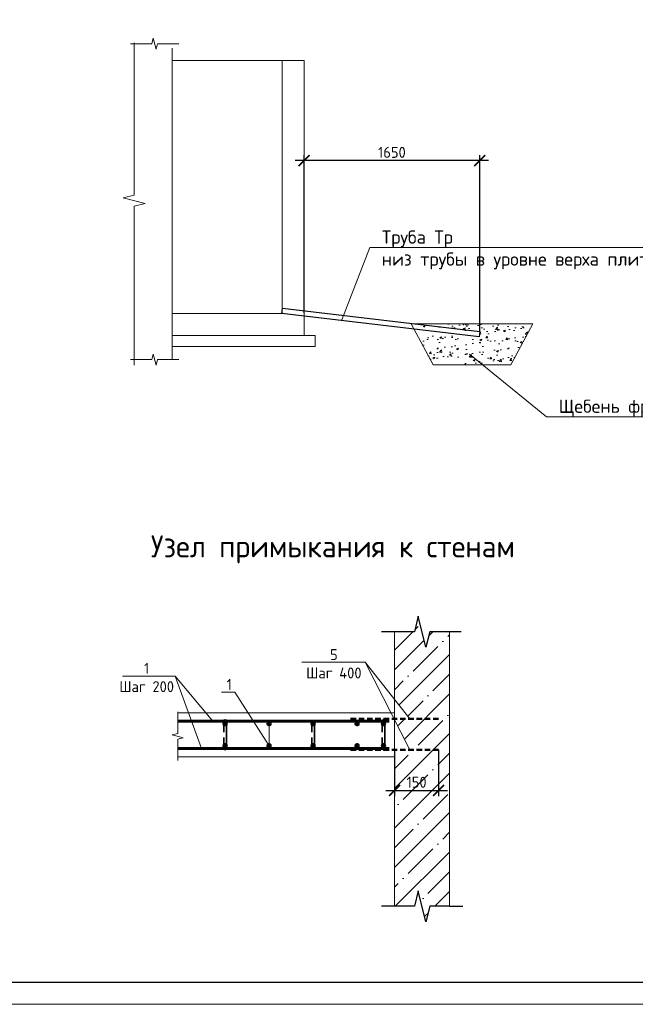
# Model space of a CAD drawing. Header units: millimetres. Extents: x 130535 to 1380046, y -231620 to 121434.
# Tile 6 of 135: x 366028 to 380020, y -184403 to -162029. Entities that reach past the tile are written whole.
import ezdxf
from ezdxf import colors
from ezdxf.entities.mleader import LeaderData, LeaderLine
from ezdxf.enums import TextEntityAlignment as Align
from ezdxf.math import Vec2, Vec3

# ---------------------------------------------------------------- set-up
doc = ezdxf.new("R2010")
doc.units = ezdxf.units.MM
doc.linetypes.add('DASHED2', pattern=[0.375, 0.25, -0.125])
doc.layers.get('DEFPOINTS').update_dxf_attribs({"lineweight": 0})
for name, color, linetype in [('ИЗМ', 7, 'Continuous'), ('Колонны', 7, 'Continuous'), ('ТОЛСТЫЕ_ОСНОВНЫЕ', 7, 'Continuous')]:
    doc.layers.add(name, color=color, linetype=linetype)
for name, color, linetype, lineweight in [('Основная 0.35', 7, 'Continuous', 35), ('Основная 0.60', 7, 'Continuous', 60), ('РАЗМЕРЫ', 7, 'Continuous', 9), ('Символы 0.20', 7, 'Continuous', 20), ('Тонкая', 7, 'Continuous', 20), ('Тонкая 0.20', 7, 'Continuous', 20), ('ТОНКИЕ', 7, 'Continuous', 9), ('штриховка', 7, 'Continuous', 18)]:
    doc.layers.add(name, color=color, linetype=linetype, lineweight=lineweight)
doc.styles.add('GOST-2.304_Type-B', font='GOST_Common.ttf')
doc.styles.add('ГОСТ', font='isocpeur.TTF')
doc.dimstyles.new('СПДС', dxfattribs={"dimscale": 100, "dimtxt": 2.5, "dimasz": 2.5, "dimexe": 1.25, "dimexo": 0, "dimtad": 1, "dimdec": 0, "dimtxsty": 'GOST-2.304_Type-B', "dimblk": 'ARCHTICK', "dimcen": 2.5, "dimdle": 2, "dimadec": 0, "dimazin": 2, "dimtfac": 0.75, "dimtdec": 0, "dimtmove": 1, "dimatfit": 3, "dimfxl": 1, "dimtolj": 1, "dimarcsym": 1})

# ---------------------------------------------------------------- blocks, each defined once
blk = doc.blocks.new('*U1422')
at = {"layer": 'ТОЛСТЫЕ_ОСНОВНЫЕ'}
blk.add_lwpolyline([(20, 5), (589, 5), (589, 415), (20, 415)], close=True, dxfattribs=at)
at = {"layer": 'ТОНКИЕ'}
blk.add_lwpolyline([(0, 0), (594, 0), (594, 420), (0, 420)], close=True, dxfattribs=at)
blk = doc.blocks.new('_ArchTick')
at = {"color": 0, "linetype": 'ByBlock', "const_width": 0.15}
blk.add_lwpolyline([(-0.5, -0.5), (0.5, 0.5)], dxfattribs=at)
blk = doc.blocks.new('*D718')
at = {"layer": 'DEFPOINTS', "color": 0, "linetype": 'Continuous', "lineweight": 0, "transparency": 16777216}
for p in [(372491, -165231), (372491, -168689), (376485, -169112)]:
    blk.add_point(p, dxfattribs=at)
at = {"layer": 'РАЗМЕРЫ', "color": 0, "linetype": 'Continuous', "lineweight": -2, "transparency": 16777216}
for p, q in [((372491, -168689), (372491, -165106)), ((376485, -169112), (376485, -165106)), ((376685, -165231), (372291, -165231))]:
    blk.add_line(p, q, dxfattribs=at)
at = {"layer": 'РАЗМЕРЫ', "color": 0, "linetype": 'Continuous', "lineweight": -2, "transparency": 16777216, "xscale": 250, "yscale": 250, "zscale": 250, "rotation": 180}
blk.add_blockref('_ArchTick', (372491, -165231), dxfattribs=at)
at = {"layer": 'РАЗМЕРЫ', "color": 0, "linetype": 'Continuous', "lineweight": -2, "transparency": 16777216, "xscale": 250, "yscale": 250, "zscale": 250}
blk.add_blockref('_ArchTick', (376485, -165231), dxfattribs=at)
at = {"layer": 'РАЗМЕРЫ', "color": 0, "linetype": 'Continuous', "lineweight": 0, "transparency": 16777216, "insert": (374488, -165043), "char_height": 250, "attachment_point": 5, "style": 'GOST-2.304_Type-B'}
blk.add_mtext('\\A1;1650', dxfattribs=at)
blk = doc.blocks.new('_None')
blk = doc.blocks.new('*D690')
at = {"layer": 'DEFPOINTS', "color": 0, "linetype": 'Continuous', "lineweight": 0, "transparency": 16777216}
for p in [(374548, -178618), (375548, -178618), (375548, -179545)]:
    blk.add_point(p, dxfattribs=at)
at = {"layer": 'РАЗМЕРЫ', "color": 0, "linetype": 'Continuous', "lineweight": -2, "transparency": 16777216}
for p, q in [((374548, -178618), (374548, -179670)), ((375548, -178618), (375548, -179670)), ((374348, -179545), (375748, -179545))]:
    blk.add_line(p, q, dxfattribs=at)
at = {"layer": 'РАЗМЕРЫ', "color": 0, "linetype": 'Continuous', "lineweight": -2, "transparency": 16777216, "xscale": 250, "yscale": 250, "zscale": 250, "rotation": 180}
blk.add_blockref('_ArchTick', (374548, -179545), dxfattribs=at)
at = {"layer": 'РАЗМЕРЫ', "color": 0, "linetype": 'Continuous', "lineweight": -2, "transparency": 16777216, "xscale": 250, "yscale": 250, "zscale": 250}
blk.add_blockref('_ArchTick', (375548, -179545), dxfattribs=at)
at = {"layer": 'РАЗМЕРЫ', "color": 0, "linetype": 'Continuous', "lineweight": 0, "transparency": 16777216, "insert": (375048, -179357), "char_height": 250, "attachment_point": 5, "style": 'GOST-2.304_Type-B'}
blk.add_mtext('\\A1;150', dxfattribs=at)

msp = doc.modelspace()

# ---------------------------------------------------------------- hatches: boundary and pattern name
at = {"layer": 'Колонны', "linetype": 'Continuous', "lineweight": 0}
h = msp.add_hatch(dxfattribs=at)
h.set_pattern_fill('AR-CONC', color=256, scale=2.5)
h.set_pattern_definition([(50, (671123.8, 350100.3), (455.46167, -39.84771), [47.625, -523.875]), (355, (671123.8, 350100.3), (-88.10855, 477.6421), [38.1, -419.10146]), (100.451445, (671161.75, 350096.97), (367.35312, 437.79438), [40.47502, -445.2256]), (46.1842, (671123.8, 350227.3), (677.6976, -105.1058), [71.4375, -785.8125]), (96.63556, (671180.27, 350218.5), (593.5103, 618.5653), [60.71256, -667.839]), (351.18415, (671123.8, 350227.3), (593.5103, 618.5653), [57.1499, -628.6493]), (21, (671187.3, 350195.54), (379.03598, -255.663), [47.625, -523.875]), (326, (671187.3, 350195.54), (154.50507, 460.4699), [38.1, -419.1]), (71.451445, (671218.9, 350174.23), (533.54105, 204.80692), [40.47502, -445.22484]), (37.5, (671123.79, 350100.29), (7.72151, 211.387597), [0, -414.02, 0, -425.45, 0, -420.6875]), (7.5, (671123.8, 350100.3), (167.04916, 250.45144), [0, -242.57, 0, -404.495, 0, -160.3375]), (327.5, (670982.19, 350100.29), (338.97649, -14.32186), [0, -158.75, 0, -495.3, 0, -657.225]), (317.5, (670918.7, 350100.3), (370.32295, 63.56623), [0, -206.375, 0, -328.93, 0, -466.725])])
h.paths.add_polyline_path([(375017.5, -169113.6), (376471.6, -169285.5), (376484.9, -169161.2), (374945.5, -168979.3), (374924.5, -168940.1), (377689.9, -168940.1), (377189.9, -169873.3), (375424.5, -169873.3)])
at = {"layer": 'штриховка', "linetype": 'Continuous', "lineweight": 0}
h = msp.add_hatch(dxfattribs=at)
h.set_pattern_fill('ANSI35', color=256, scale=100)
h.set_pattern_definition([(45, (-210767.5, -53578), (-449.0128, 449.0128), []), (45, (-210318.5, -53578), (-449.0128, 449.0128), [793.75, -158.75, 0, -158.75])])
h.paths.add_polyline_path([(374547.7, -178776.7), (374547.7, -178776.7), (374547.7, -178618.5), (374895.7, -178618.5), (374547.7, -177935.4), (374547.7, -177916), (374895.7, -177916), (374547.7, -177474.4), (374547.7, -175936.7), (374997.7, -175936.7), (375085.2, -175586.7), (375260.2, -176286.7), (375347.7, -175936.7), (375797.7, -175936.7), (375797.7, -182176.7), (375347.7, -182176.7), (375260.2, -182526.7), (375085.2, -181826.7), (374997.7, -182176.7), (374547.7, -182176.7)])

# ---------------------------------------------------------------- linework, layer by layer
at = {"color": 0, "linetype": 'ByBlock', "lineweight": -2}
for p, q in [((374547.7, -175936.7), (374247.7, -175936.7)), ((374997.7, -175936.7), (374547.7, -175936.7)), ((376059.1, -175936.7), (375347.7, -175936.7)), ((374547.7, -182176.7), (374247.7, -182176.7)), ((374997.7, -182176.7), (374547.7, -182176.7)), ((375797.7, -182176.7), (375347.7, -182176.7)), ((375797.7, -182176.7), (376097.7, -182176.7))]:
    msp.add_line(p, q, dxfattribs=at)
at = {"linetype": 'DASHED2', "lineweight": 50, "ltscale": 500}
for p, q in [((373547.7, -177916), (375547.7, -177916)), ((373547.7, -178618.5), (375547.7, -178618.5))]:
    msp.add_line(p, q, dxfattribs=at)
at = {"linetype": 'ByBlock', "lineweight": 20, "ltscale": 0.5}
msp.add_lwpolyline([(368628, -162554.3), (368628, -166016.8), (368378, -166079.3), (368878, -166204.3), (368628, -166266.8), (368628, -169879.3)], dxfattribs=at)
at = {"color": 0, "linetype": 'ByBlock', "lineweight": -2}
for points in [[(375347.7, -175936.7), (375260.2, -176286.7), (375085.2, -175586.7), (374997.7, -175936.7)], [(375347.7, -182176.7), (375260.2, -182526.7), (375085.2, -181826.7), (374997.7, -182176.7)]]:
    msp.add_lwpolyline(points, dxfattribs=at)
at = {"layer": 'ИЗМ', "linetype": 'Continuous', "lineweight": 30}
msp.add_lwpolyline([(371998.1, -168581.3), (376484.9, -169111.5), (376471.6, -169235.8), (371984.8, -168705.5), (371998.1, -168581.3)], dxfattribs=at)
at = {"layer": 'ИЗМ', "linetype": 'Continuous', "lineweight": 0}
msp.add_lwpolyline([(377689.9, -168940.1), (374924.5, -168940.1), (375424.5, -169873.3), (377189.9, -169873.3)], close=True, dxfattribs=at)
at = {"layer": 'Основная 0.35'}
for p, q in [((370667.7, -177966.7), (370667.7, -178216.7)), ((370727.7, -177966.7), (370727.7, -178586.7)), ((372667.7, -177966.7), (372667.7, -178216.7)), ((372727.7, -177966.7), (372727.7, -178586.7)), ((374267.7, -177966.7), (374267.7, -178216.7)), ((374327.7, -177966.7), (374327.7, -178586.7)), ((370667.7, -178586.7), (370667.7, -178336.7)), ((372667.7, -178586.7), (372667.7, -178336.7)), ((374267.7, -178586.7), (374267.7, -178336.7))]:
    msp.add_line(p, q, dxfattribs=at)
for centre, start, end in [((370697.7, -177966.7), 0, 180), ((374297.7, -177966.7), 0, 180), ((370697.7, -178586.7), 180, 0), ((374297.7, -178586.7), 180, 0)]:
    msp.add_arc(centre, 30, start, end, dxfattribs=at)
at = {"layer": 'Основная 0.60'}
for p, q in [((369620.3, -177966.7), (374422.7, -177966.7)), ((369620.3, -178586.7), (374422.7, -178586.7))]:
    msp.add_line(p, q, dxfattribs=at)
for centre in [(370697.7, -178026.7), (371697.7, -178026.7), (372697.7, -178026.7), (373697.7, -178026.7), (374297.7, -178026.7), (370697.7, -178526.7), (371697.7, -178526.7), (372697.7, -178526.7), (373697.7, -178526.7), (374297.7, -178526.7)]:
    msp.add_circle(centre, 30, dxfattribs=at)
at = {"layer": 'РАЗМЕРЫ', "linetype": 'Continuous', "lineweight": 0}
for p, q in [((373883.6, -176631.9), (374895.7, -178618.5)), ((369561.8, -176943), (370162.2, -178586.7))]:
    msp.add_line(p, q, dxfattribs=at)
at = {"layer": 'Символы 0.20'}
for points in [[(369561.8, -176943), (368367.1, -176943)], [(370420.8, -177966.7), (369561.8, -176943)]]:
    msp.add_lwpolyline(points, dxfattribs=at)
at = {"layer": 'Тонкая'}
for points in [[(368543.6, -162573.7), (368618.6, -162573.7), (369033.4, -162573.7), (369064.6, -162448.7), (369127.1, -162698.7), (369158.4, -162573.7), (369573.1, -162573.7), (369648.1, -162573.7)], [(368543.6, -169751.3), (368618.6, -169751.3), (369033.4, -169751.3), (369064.6, -169626.3), (369127.1, -169876.3), (369158.4, -169751.3), (369573.1, -169751.3), (369648.1, -169751.3)], [(369620.3, -178865), (369620.3, -178790), (369620.3, -178375.2), (369745.3, -178344), (369495.3, -178281.5), (369620.3, -178250.2), (369620.3, -177835.4), (369620.3, -177760.4)]]:
    msp.add_lwpolyline(points, dxfattribs=at)
at = {"layer": 'Тонкая 0.20'}
for p, q in [((369491.4, -162679.3), (369491.4, -169751.3)), ((371991.4, -162955.5), (369491.4, -162955.5)), ((371991.4, -162955.5), (372491.4, -162955.5)), ((371991.4, -168693), (371991.4, -162955.5)), ((372491.4, -162955.5), (372491.4, -168693)), ((371991.4, -168705.5), (371991.4, -165623.3)), ((372491.4, -165623.3), (372491.4, -169205.5)), ((369491.4, -168705.5), (371991.4, -168705.5)), ((372741.4, -169205.5), (369491.4, -169205.5)), ((372741.4, -169205.5), (372741.4, -169455.5)), ((372741.4, -169455.5), (369491.4, -169455.5))]:
    msp.add_line(p, q, dxfattribs=at)
at = {"layer": 'Тонкая 0.20', "ltscale": 6}
for p, q in [((374547.7, -182176.7), (374547.7, -175936.7)), ((375797.7, -175936.7), (375797.7, -182176.7))]:
    msp.add_line(p, q, dxfattribs=at)
at = {"layer": 'Тонкая 0.20'}
for points in [[(374547.7, -177776.7), (369620.3, -177776.7)], [(369620.3, -178776.7), (374547.7, -178776.7), (374547.7, -177776.7)]]:
    msp.add_lwpolyline(points, dxfattribs=at)

# ---------------------------------------------------------------- block references
at = {"xscale": 100, "yscale": 100, "zscale": 100}
msp.add_blockref('*U1422', (344595.6, -184403.1), dxfattribs=at)

# ---------------------------------------------------------------- texts
at = {"layer": 'Символы 0.20', "insert": (368914.7, -176643), "char_height": 250, "attachment_point": 2, "style": 'GOST-2.304_Type-B'}
msp.add_mtext('1\\PШаг 200', dxfattribs=at)
at = {"layer": 'ТОНКИЕ', "linetype": 'Continuous', "lineweight": 0, "style": 'GOST-2.304_Type-B'}
msp.add_text('Узел примыкания к стенам', height=500, dxfattribs=at).set_placement((373146.6, -173996.7), align=Align.MIDDLE_CENTER)

# ---------------------------------------------------------------- dimensions: what is measured, and where the dimension line sits
at = {"layer": 'РАЗМЕРЫ', "color": 3, "linetype": 'Continuous', "lineweight": 0}
dim = msp.add_linear_dim(base=(372491.4, -165230.9), p1=(376484.9, -169111.5), p2=(372491.4, -168689.2), angle=180, text='1650', dimstyle='СПДС', override={"dimlfac": 0.2}, dxfattribs=at)
dim.commit()
dim.dimension.update_dxf_attribs({"geometry": '*D718', "text_midpoint": (374488.1, -165043.4)})
at = {"layer": 'РАЗМЕРЫ', "linetype": 'Continuous', "lineweight": 0}
dim = msp.add_linear_dim(base=(375547.7, -179544.7), p1=(374547.7, -178618.5), p2=(375547.7, -178618.5), text='150', dimstyle='СПДС', dxfattribs=at)
dim.commit()
dim.dimension.update_dxf_attribs({"geometry": '*D690', "text_midpoint": (375047.7, -179357.2)})

# ---------------------------------------------------------------- leaders
at = {"layer": 'Символы 0.20', "ltscale": 100}
ml = msp.add_multileader_mtext('Standard', dxfattribs=at)
ml.set_content('Труба Тр\\Pниз трубы в уровне верха плиты', color=256, style='ГОСТ')
ml.set_leader_properties(color=256, linetype='ByLayer', lineweight=-1)
ml.set_arrow_properties(name='NONE')
ml.build(insert=Vec2(0, 0))
ml.multileader.update_dxf_attribs({"text_left_attachment_type": 6, "text_right_attachment_type": 6, "dogleg_length": 2.5, "arrow_head_size": 45, "scale": 100})
ctx = ml.context
ctx.base_point, ctx.scale, ctx.char_height, ctx.arrow_head_size, ctx.landing_gap_size, ctx.plane_origin = Vec3(374236, -167208.9), 100, 300, 45, 22.5, Vec3(368339.5, -170519.4)
ctx.left_attachment, ctx.right_attachment = 6, 6
notes = []
notes.append((ctx, [(1, (1, 1, 0), (373986, -167208.9), (1, 0), 250, [(0, [(373346.6, -168849.2)], 0, [])])]))
ctx.mtext.insert, ctx.mtext.width, ctx.mtext.flow_direction = Vec3(374258.5, -166818.9), 6442.783, 5
ml = msp.add_multileader_mtext('Standard', dxfattribs=at)
ml.set_content('Щебень фр.20-40', color=256, style='ГОСТ')
ml.set_leader_properties(color=256, linetype='ByLayer', lineweight=-1)
ml.set_arrow_properties(name='NONE')
ml.build(insert=Vec2(0, 0))
ml.multileader.update_dxf_attribs({"text_left_attachment_type": 6, "text_right_attachment_type": 6, "dogleg_length": 2.5, "arrow_head_size": 45, "scale": 100})
ctx = ml.context
ctx.base_point, ctx.scale, ctx.char_height, ctx.arrow_head_size, ctx.landing_gap_size, ctx.plane_origin = Vec3(378255, -171052.6), 100, 300, 45, 22.5, Vec3(372358.5, -174363)
ctx.left_attachment, ctx.right_attachment = 6, 6
notes.append((ctx, [(1, (1, 1, 0), (378005, -171052.6), (1, 0), 250, [(0, [(376254, -169626.1)], 0, [])])]))
ctx.mtext.insert, ctx.mtext.width, ctx.mtext.flow_direction = Vec3(378277.5, -170662.6), 2129.129, 5
at = {"layer": 'Символы 0.20'}
ml = msp.add_multileader_mtext('Standard', dxfattribs=at)
ml.set_content('5\\PШаг 400', color=256, style='GOST-2.304_Type-B')
ml.set_leader_properties(color=256, linetype='ByLayer', lineweight=-1)
ml.set_arrow_properties(name='NONE')
ml.build(insert=Vec2(0, 0))
ml.multileader.update_dxf_attribs({"text_left_attachment_type": 6, "text_right_attachment_type": 6, "dogleg_length": 1, "arrow_head_size": 18, "scale": 20})
ctx = ml.context
ctx.base_point, ctx.scale, ctx.char_height, ctx.arrow_head_size, ctx.landing_gap_size, ctx.plane_origin = Vec3(372555, -176631.9), 20, 250, 18, 9, Vec3(375029.1, -176507.3)
ctx.left_attachment, ctx.right_attachment, ctx.text_align_type = 6, 6, 1
notes.append((ctx, [(0, (1, 1, 0), (373883.6, -176631.9), (-1, 0), 100, [(0, [(374895.7, -177916)], 0, [])])]))
ctx.mtext.insert, ctx.mtext.alignment, ctx.mtext.flow_direction = Vec3(373169.3, -176331.9), 2, 5
ml = msp.add_multileader_mtext('Standard', dxfattribs=at)
ml.set_content('1', color=256, style='GOST-2.304_Type-B')
ml.set_leader_properties(color=256, linetype='ByLayer', lineweight=-1)
ml.set_arrow_properties(name='NONE')
ml.build(insert=Vec2(0, 0))
ml.multileader.update_dxf_attribs({"text_left_attachment_type": 6, "text_right_attachment_type": 6, "dogleg_length": 1, "arrow_head_size": 18, "scale": 20})
ctx = ml.context
ctx.base_point, ctx.scale, ctx.char_height, ctx.arrow_head_size, ctx.landing_gap_size, ctx.plane_origin = Vec3(370723.1, -177310.8), 20, 250, 18, 9, Vec3(373164.5, -173156.7)
ctx.left_attachment, ctx.right_attachment = 6, 6
notes.append((ctx, [(0, (1, 1, 0), (370916.1, -177310.8), (-1, 0), 100, [(1, [(371697.7, -178026.7), (371697.7, -178526.7)], 0, [])])]))
ctx.mtext.insert, ctx.mtext.width, ctx.mtext.flow_direction = Vec3(370732.1, -177010.8), 28.429, 5
for ctx, leaders in notes:
    for number, flags, end, landing, length, lines in leaders:
        leader = LeaderData()
        leader.index, (leader.has_last_leader_line, leader.has_dogleg_vector, leader.attachment_direction) = number, flags
        leader.last_leader_point, leader.dogleg_vector, leader.dogleg_length = Vec3(end), Vec3(landing), length
        for number, points, colour, breaks in lines:
            line = LeaderLine()
            line.index, line.vertices, line.color, line.breaks = number, Vec3.list(points), colors.encode_raw_color(colour), breaks
            leader.lines.append(line)
        ctx.leaders.append(leader)

doc.saveas('drawing.dxf')
